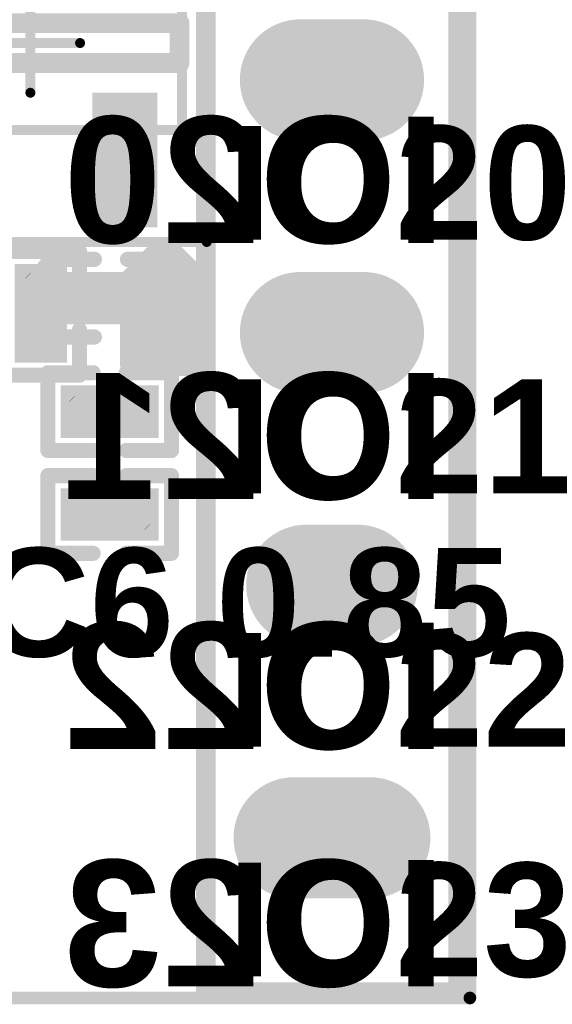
# Model space of a CAD drawing. Header units: inches. Extents: x 0.993 to 1.777, y -0.01 to 0.861.
# Tile 6 of 13: x 1.566 to 1.777, y -0.01 to 0.379. Entities that reach past the tile are written whole.
import ezdxf

# ---------------------------------------------------------------- set-up
doc = ezdxf.new("R2010")
doc.units = ezdxf.units.IN
doc.header["$MEASUREMENT"] = 0
for name, color, linetype in [('Bottom Layer', 5, 'Continuous'), ('Bottom Overlay', 54, 'Continuous'), ('Bottom Paste', 16, 'Continuous'), ('Bottom Solder', 6, 'Continuous'), ('GND', 76, 'Continuous'), ('Keep-Out Layer', 6, 'Continuous'), ('Mechanical 13', 56, 'Continuous'), ('Mechanical 15', 56, 'Continuous'), ('Mechanical 4', 56, 'Continuous'), ('Mechanical 5', 56, 'Continuous'), ('Multi-Layer', 9, 'Continuous'), ('Pad Holes', 156, 'Continuous'), ('Top Layer', 1, 'Continuous'), ('Top Overlay', 2, 'Continuous'), ('Top Paste', 8, 'Continuous'), ('Top Solder', 216, 'Continuous'), ('VCC', 16, 'Continuous')]:
    doc.layers.add(name, color=color, linetype=linetype)
doc.styles.add('Arial_Bold', font='txt', dxfattribs={"height": 0.2})

# ---------------------------------------------------------------- blocks, each defined once
blk = doc.blocks.new('SIP8_B_1')
at = {"layer": 'Bottom Layer'}
h = blk.add_hatch(color=5, dxfattribs=at)
edge = h.paths.add_edge_path()
edge.add_arc((-0.015, 0.7), 0.02, 90, 270)
edge.add_line((-0.015, 0.68), (0.015, 0.68))
edge.add_arc((0.015, 0.7), 0.02, 270, 450)
edge.add_line((0.015, 0.72), (-0.015, 0.72))
h = blk.add_hatch(color=5, dxfattribs=at)
edge = h.paths.add_edge_path()
edge.add_arc((-0.01, 0.6), 0.02, 90, 270)
edge.add_line((-0.01, 0.58), (0.01, 0.58))
edge.add_arc((0.01, 0.6), 0.02, 270, 450)
edge.add_line((0.01, 0.62), (-0.01, 0.62))
h = blk.add_hatch(color=5, dxfattribs=at)
edge = h.paths.add_edge_path()
edge.add_arc((-0.0125, 0.5), 0.02, 90, 270)
edge.add_line((-0.0125, 0.48), (0.0125, 0.48))
edge.add_arc((0.0125, 0.5), 0.02, 270, 450)
edge.add_line((0.0125, 0.52), (-0.0125, 0.52))
h = blk.add_hatch(color=5, dxfattribs=at)
edge = h.paths.add_edge_path()
edge.add_arc((-0.0125, 0.4), 0.02, 90, 270)
edge.add_line((-0.0125, 0.38), (0.0125, 0.38))
edge.add_arc((0.0125, 0.4), 0.02, 270, 450)
edge.add_line((0.0125, 0.42), (-0.0125, 0.42))
at = {"layer": 'Bottom Solder'}
h = blk.add_hatch(color=6, dxfattribs=at)
edge = h.paths.add_edge_path()
edge.add_arc((-0.015, 0.7), 0.024, 90, 270)
edge.add_line((-0.015, 0.676), (0.015, 0.676))
edge.add_arc((0.015, 0.7), 0.024, 270, 450)
edge.add_line((0.015, 0.724), (-0.015, 0.724))
h = blk.add_hatch(color=6, dxfattribs=at)
edge = h.paths.add_edge_path()
edge.add_arc((-0.01, 0.6), 0.024, 90, 270)
edge.add_line((-0.01, 0.576), (0.01, 0.576))
edge.add_arc((0.01, 0.6), 0.024, 270, 450)
edge.add_line((0.01, 0.624), (-0.01, 0.624))
h = blk.add_hatch(color=6, dxfattribs=at)
edge = h.paths.add_edge_path()
edge.add_arc((-0.0125, 0.5), 0.024, 90, 270)
edge.add_line((-0.0125, 0.476), (0.0125, 0.476))
edge.add_arc((0.0125, 0.5), 0.024, 270, 450)
edge.add_line((0.0125, 0.524), (-0.0125, 0.524))
h = blk.add_hatch(color=6, dxfattribs=at)
edge = h.paths.add_edge_path()
edge.add_arc((-0.0125, 0.4), 0.024, 90, 270)
edge.add_line((-0.0125, 0.376), (0.0125, 0.376))
edge.add_arc((0.0125, 0.4), 0.024, 270, 450)
edge.add_line((0.0125, 0.424), (-0.0125, 0.424))
at = {"layer": 'GND'}
h = blk.add_hatch(color=76, dxfattribs=at)
edge = h.paths.add_edge_path()
edge.add_arc((-0.015, 0.7), 0.02, 90, 270)
edge.add_line((-0.015, 0.68), (0.015, 0.68))
edge.add_arc((0.015, 0.7), 0.02, 270, 450)
edge.add_line((0.015, 0.72), (-0.015, 0.72))
h = blk.add_hatch(color=76, dxfattribs=at)
edge = h.paths.add_edge_path()
edge.add_arc((-0.01, 0.6), 0.02, 90, 270)
edge.add_line((-0.01, 0.58), (0.01, 0.58))
edge.add_arc((0.01, 0.6), 0.02, 270, 450)
edge.add_line((0.01, 0.62), (-0.01, 0.62))
h = blk.add_hatch(color=76, dxfattribs=at)
edge = h.paths.add_edge_path()
edge.add_arc((-0.0125, 0.5), 0.02, 90, 270)
edge.add_line((-0.0125, 0.48), (0.0125, 0.48))
edge.add_arc((0.0125, 0.5), 0.02, 270, 450)
edge.add_line((0.0125, 0.52), (-0.0125, 0.52))
h = blk.add_hatch(color=76, dxfattribs=at)
edge = h.paths.add_edge_path()
edge.add_arc((-0.0125, 0.4), 0.02, 90, 270)
edge.add_line((-0.0125, 0.38), (0.0125, 0.38))
edge.add_arc((0.0125, 0.4), 0.02, 270, 450)
edge.add_line((0.0125, 0.42), (-0.0125, 0.42))
at = {"layer": 'Multi-Layer'}
h = blk.add_hatch(color=9, dxfattribs=at)
edge = h.paths.add_edge_path()
edge.add_arc((-0.015, 0.7), 0.02, 90, 270)
edge.add_line((-0.015, 0.68), (0.015, 0.68))
edge.add_arc((0.015, 0.7), 0.02, 270, 450)
edge.add_line((0.015, 0.72), (-0.015, 0.72))
h = blk.add_hatch(color=9, dxfattribs=at)
edge = h.paths.add_edge_path()
edge.add_arc((-0.01, 0.6), 0.02, 90, 270)
edge.add_line((-0.01, 0.58), (0.01, 0.58))
edge.add_arc((0.01, 0.6), 0.02, 270, 450)
edge.add_line((0.01, 0.62), (-0.01, 0.62))
h = blk.add_hatch(color=9, dxfattribs=at)
edge = h.paths.add_edge_path()
edge.add_arc((-0.0125, 0.5), 0.02, 90, 270)
edge.add_line((-0.0125, 0.48), (0.0125, 0.48))
edge.add_arc((0.0125, 0.5), 0.02, 270, 450)
edge.add_line((0.0125, 0.52), (-0.0125, 0.52))
h = blk.add_hatch(color=9, dxfattribs=at)
edge = h.paths.add_edge_path()
edge.add_arc((-0.0125, 0.4), 0.02, 90, 270)
edge.add_line((-0.0125, 0.38), (0.0125, 0.38))
edge.add_arc((0.0125, 0.4), 0.02, 270, 450)
edge.add_line((0.0125, 0.42), (-0.0125, 0.42))
at = {"layer": 'Pad Holes'}
h = blk.add_hatch(color=7, dxfattribs=at)
edge = h.paths.add_edge_path()
edge.add_arc((0, 0.7), 0.0175, 0, 360)
h = blk.add_hatch(color=7, dxfattribs=at)
edge = h.paths.add_edge_path()
edge.add_arc((0, 0.6), 0.0175, 0, 360)
h = blk.add_hatch(color=7, dxfattribs=at)
edge = h.paths.add_edge_path()
edge.add_arc((0, 0.5), 0.0175, 0, 360)
h = blk.add_hatch(color=7, dxfattribs=at)
edge = h.paths.add_edge_path()
edge.add_arc((0, 0.4), 0.0175, 0, 360)
at = {"layer": 'Top Layer'}
h = blk.add_hatch(color=1, dxfattribs=at)
edge = h.paths.add_edge_path()
edge.add_arc((-0.015, 0.7), 0.02, 90, 270)
edge.add_line((-0.015, 0.68), (0.015, 0.68))
edge.add_arc((0.015, 0.7), 0.02, 270, 450)
edge.add_line((0.015, 0.72), (-0.015, 0.72))
h = blk.add_hatch(color=1, dxfattribs=at)
edge = h.paths.add_edge_path()
edge.add_arc((-0.01, 0.6), 0.02, 90, 270)
edge.add_line((-0.01, 0.58), (0.01, 0.58))
edge.add_arc((0.01, 0.6), 0.02, 270, 450)
edge.add_line((0.01, 0.62), (-0.01, 0.62))
h = blk.add_hatch(color=1, dxfattribs=at)
edge = h.paths.add_edge_path()
edge.add_arc((-0.0125, 0.5), 0.02, 90, 270)
edge.add_line((-0.0125, 0.48), (0.0125, 0.48))
edge.add_arc((0.0125, 0.5), 0.02, 270, 450)
edge.add_line((0.0125, 0.52), (-0.0125, 0.52))
h = blk.add_hatch(color=1, dxfattribs=at)
edge = h.paths.add_edge_path()
edge.add_arc((-0.0125, 0.4), 0.02, 90, 270)
edge.add_line((-0.0125, 0.38), (0.0125, 0.38))
edge.add_arc((0.0125, 0.4), 0.02, 270, 450)
edge.add_line((0.0125, 0.42), (-0.0125, 0.42))
at = {"layer": 'Top Solder'}
h = blk.add_hatch(color=216, dxfattribs=at)
edge = h.paths.add_edge_path()
edge.add_arc((-0.015, 0.7), 0.024, 90, 270)
edge.add_line((-0.015, 0.676), (0.015, 0.676))
edge.add_arc((0.015, 0.7), 0.024, 270, 450)
edge.add_line((0.015, 0.724), (-0.015, 0.724))
h = blk.add_hatch(color=216, dxfattribs=at)
edge = h.paths.add_edge_path()
edge.add_arc((-0.01, 0.6), 0.024, 90, 270)
edge.add_line((-0.01, 0.576), (0.01, 0.576))
edge.add_arc((0.01, 0.6), 0.024, 270, 450)
edge.add_line((0.01, 0.624), (-0.01, 0.624))
h = blk.add_hatch(color=216, dxfattribs=at)
edge = h.paths.add_edge_path()
edge.add_arc((-0.0125, 0.5), 0.024, 90, 270)
edge.add_line((-0.0125, 0.476), (0.0125, 0.476))
edge.add_arc((0.0125, 0.5), 0.024, 270, 450)
edge.add_line((0.0125, 0.524), (-0.0125, 0.524))
h = blk.add_hatch(color=216, dxfattribs=at)
edge = h.paths.add_edge_path()
edge.add_arc((-0.0125, 0.4), 0.024, 90, 270)
edge.add_line((-0.0125, 0.376), (0.0125, 0.376))
edge.add_arc((0.0125, 0.4), 0.024, 270, 450)
edge.add_line((0.0125, 0.424), (-0.0125, 0.424))
at = {"layer": 'VCC'}
h = blk.add_hatch(color=16, dxfattribs=at)
edge = h.paths.add_edge_path()
edge.add_arc((-0.015, 0.7), 0.02, 90, 270)
edge.add_line((-0.015, 0.68), (0.015, 0.68))
edge.add_arc((0.015, 0.7), 0.02, 270, 450)
edge.add_line((0.015, 0.72), (-0.015, 0.72))
h = blk.add_hatch(color=16, dxfattribs=at)
edge = h.paths.add_edge_path()
edge.add_arc((-0.01, 0.6), 0.02, 90, 270)
edge.add_line((-0.01, 0.58), (0.01, 0.58))
edge.add_arc((0.01, 0.6), 0.02, 270, 450)
edge.add_line((0.01, 0.62), (-0.01, 0.62))
h = blk.add_hatch(color=16, dxfattribs=at)
edge = h.paths.add_edge_path()
edge.add_arc((-0.0125, 0.5), 0.02, 90, 270)
edge.add_line((-0.0125, 0.48), (0.0125, 0.48))
edge.add_arc((0.0125, 0.5), 0.02, 270, 450)
edge.add_line((0.0125, 0.52), (-0.0125, 0.52))
h = blk.add_hatch(color=16, dxfattribs=at)
edge = h.paths.add_edge_path()
edge.add_arc((-0.0125, 0.4), 0.02, 90, 270)
edge.add_line((-0.0125, 0.38), (0.0125, 0.38))
edge.add_arc((0.0125, 0.4), 0.02, 270, 450)
edge.add_line((0.0125, 0.42), (-0.0125, 0.42))
at = {"layer": 'Top Overlay'}
for points in [[(-0.04974, 0.76005, 0.00787, 0.00787, 0), (-0.05, 0.75979, 0.00787, 0.00787, 0)], [(0.05, 0.76117, 0.00787, 0.00787, 0), (0.05, -0.06103, 0.00787, 0.00787, 0)], [(-0.05, 0.75979, 0.00787, 0.00787, 0), (-0.05, -0.06103, 0.00787, 0.00787, 0)]]:
    blk.add_lwpolyline(points, format="xyseb", dxfattribs=at)
for points in [[(-0.05171, 0.76005, 0.00394, 0.00394, 1), (-0.04777, 0.76005, 0.00394, 0.00394, 1)], [(0.04803, 0.76117, 0.00394, 0.00394, 1), (0.05197, 0.76117, 0.00394, 0.00394, 1)], [(-0.05197, 0.75979, 0.00394, 0.00394, 1), (-0.04803, 0.75979, 0.00394, 0.00394, 1)], [(-0.05197, 0.75979, 0.00394, 0.00394, 1), (-0.04803, 0.75979, 0.00394, 0.00394, 1)]]:
    blk.add_lwpolyline(points, format="xyseb", close=True, dxfattribs=at)
blk = doc.blocks.new('R0201_5')
at = {"layer": 'Mechanical 4'}
blk.add_hatch(color=56, dxfattribs=at).paths.add_polyline_path([(0.01252, 0.00591), (0.01252, -0.0059), (-0.01111, -0.0059), (-0.01111, 0.00591)])
at = {"layer": 'Mechanical 5'}
for points in [[(-0.01111, 0.00591), (-0.01111, -0.0059), (-0.0052, -0.0059), (-0.0052, 0.00591)], [(0.01252, 0.00591), (0.01252, -0.0059), (0.00661, -0.0059), (0.00661, 0.00591)]]:
    blk.add_hatch(color=56, dxfattribs=at).paths.add_polyline_path(points)
at = {"layer": 'Top Layer'}
for points in [[(-0.01477, 0.00638), (-0.00284, 0.00638), (-0.00284, -0.00638), (-0.01477, -0.00638)], [(0.00425, 0.00638), (0.01618, 0.00638), (0.01618, -0.00638), (0.00425, -0.00638)]]:
    blk.add_hatch(color=1, dxfattribs=at).paths.add_polyline_path(points)
at = {"layer": 'Top Paste'}
for points in [[(-0.01477, 0.00638), (-0.00284, 0.00638), (-0.00284, -0.00638), (-0.01477, -0.00638)], [(-0.00248, 0.00543), (-0.00248, -0.00543), (-0.00343, -0.00638), (-0.01383, -0.00638), (-0.01477, -0.00543), (-0.01477, 0.00543), (-0.01383, 0.00638), (-0.00343, 0.00638)], [(0.00389, 0.00543), (0.00389, -0.00543), (0.00484, -0.00638), (0.01524, -0.00638), (0.01618, -0.00543), (0.01618, 0.00543), (0.01524, 0.00638), (0.00484, 0.00638)], [(0.00425, 0.00638), (0.01618, 0.00638), (0.01618, -0.00638), (0.00425, -0.00638)]]:
    blk.add_hatch(color=8, dxfattribs=at).paths.add_polyline_path(points)
at = {"layer": 'Top Solder'}
for points in [[(-0.01877, 0.01038), (0.00116, 0.01038), (0.00116, -0.01038), (-0.01877, -0.01038)], [(0.00025, 0.01038), (0.02018, 0.01038), (0.02018, -0.01038), (0.00025, -0.01038)]]:
    blk.add_hatch(color=216, dxfattribs=at).paths.add_polyline_path(points)
at = {"layer": 'Mechanical 15'}
blk.add_lwpolyline([(0.01465, -0.006, 0.0001, 0.0001, 0), (0.01665, -0.004, 0.0001, 0.0001, 0)], format="xyseb", dxfattribs=at)
for points in [[(0.01462, -0.006, 0.00005, 0.00005, 1), (0.01467, -0.006, 0.00005, 0.00005, 1)], [(0.01662, -0.004, 0.00005, 0.00005, 1), (0.01667, -0.004, 0.00005, 0.00005, 1)]]:
    blk.add_lwpolyline(points, format="xyseb", close=True, dxfattribs=at)
at = {"layer": 'Top Overlay'}
for points in [[(-0.02377, -0.01538, 0.006, 0.006, 0), (-0.02377, 0.01538, 0.006, 0.006, 0)], [(-0.02377, 0.01538, 0.006, 0.006, 0), (-0.00584, 0.01538, 0.006, 0.006, 0)], [(0.00725, 0.01538, 0.006, 0.006, 0), (0.02518, 0.01538, 0.006, 0.006, 0)], [(0.02518, -0.01538, 0.006, 0.006, 0), (0.02518, 0.01538, 0.006, 0.006, 0)], [(-0.02377, -0.01538, 0.006, 0.006, 0), (-0.00584, -0.01538, 0.006, 0.006, 0)], [(0.00725, -0.01538, 0.006, 0.006, 0), (0.02518, -0.01538, 0.006, 0.006, 0)]]:
    blk.add_lwpolyline(points, format="xyseb", dxfattribs=at)
for points in [[(-0.02527, 0.01538, 0.003, 0.003, 1), (-0.02227, 0.01538, 0.003, 0.003, 1)], [(-0.02527, 0.01538, 0.003, 0.003, 1), (-0.02227, 0.01538, 0.003, 0.003, 1)], [(-0.00734, 0.01538, 0.003, 0.003, 1), (-0.00434, 0.01538, 0.003, 0.003, 1)], [(0.00575, 0.01538, 0.003, 0.003, 1), (0.00875, 0.01538, 0.003, 0.003, 1)], [(0.02368, 0.01538, 0.003, 0.003, 1), (0.02668, 0.01538, 0.003, 0.003, 1)], [(0.02368, 0.01538, 0.003, 0.003, 1), (0.02668, 0.01538, 0.003, 0.003, 1)], [(-0.02527, -0.01538, 0.003, 0.003, 1), (-0.02227, -0.01538, 0.003, 0.003, 1)], [(-0.02527, -0.01538, 0.003, 0.003, 1), (-0.02227, -0.01538, 0.003, 0.003, 1)], [(-0.00734, -0.01538, 0.003, 0.003, 1), (-0.00434, -0.01538, 0.003, 0.003, 1)], [(0.00575, -0.01538, 0.003, 0.003, 1), (0.00875, -0.01538, 0.003, 0.003, 1)], [(0.02368, -0.01538, 0.003, 0.003, 1), (0.02668, -0.01538, 0.003, 0.003, 1)], [(0.02368, -0.01538, 0.003, 0.003, 1), (0.02668, -0.01538, 0.003, 0.003, 1)]]:
    blk.add_lwpolyline(points, format="xyseb", close=True, dxfattribs=at)
blk = doc.blocks.new('C0201_7')
at = {"layer": 'Mechanical 4'}
blk.add_hatch(color=56, dxfattribs=at).paths.add_polyline_path([(0.01166, 0.00521), (0.01166, -0.0066), (-0.01196, -0.0066), (-0.01196, 0.00521)])
at = {"layer": 'Mechanical 5'}
for points in [[(-0.01196, 0.00521), (-0.01196, -0.0066), (-0.00606, -0.0066), (-0.00606, 0.00521)], [(0.01166, 0.00521), (0.01166, -0.0066), (0.00576, -0.0066), (0.00576, 0.00521)]]:
    blk.add_hatch(color=56, dxfattribs=at).paths.add_polyline_path(points)
at = {"layer": 'Top Layer'}
for points in [[(-0.0182, 0.00569), (-0.00369, 0.00569), (-0.00369, -0.00707), (-0.0182, -0.00707)], [(0.00339, 0.00569), (0.0179, 0.00569), (0.0179, -0.00707), (0.00339, -0.00707)]]:
    blk.add_hatch(color=1, dxfattribs=at).paths.add_polyline_path(points)
at = {"layer": 'Top Paste'}
for points in [[(-0.0182, 0.00569), (-0.00369, 0.00569), (-0.00369, -0.00707), (-0.0182, -0.00707)], [(-0.00334, 0.00474), (-0.00334, -0.00612), (-0.00428, -0.00707), (-0.01725, -0.00707), (-0.0182, -0.00612), (-0.0182, 0.00474), (-0.01725, 0.00569), (-0.00428, 0.00569)], [(0.00304, 0.00474), (0.00304, -0.00612), (0.00398, -0.00707), (0.01695, -0.00707), (0.0179, -0.00612), (0.0179, 0.00474), (0.01695, 0.00569), (0.00398, 0.00569)], [(0.00339, 0.00569), (0.0179, 0.00569), (0.0179, -0.00707), (0.00339, -0.00707)]]:
    blk.add_hatch(color=8, dxfattribs=at).paths.add_polyline_path(points)
at = {"layer": 'Top Solder'}
for points in [[(-0.0222, 0.00969), (0.00031, 0.00969), (0.00031, -0.01107), (-0.0222, -0.01107)], [(-0.00061, 0.00969), (0.0219, 0.00969), (0.0219, -0.01107), (-0.00061, -0.01107)]]:
    blk.add_hatch(color=216, dxfattribs=at).paths.add_polyline_path(points)
at = {"layer": 'Top Overlay'}
for points in [[(-0.0272, 0.00869, 0.006, 0.006, -0.414214), (-0.0212, 0.01469, 0.006, 0.006, 0)], [(-0.00669, 0.01469, 0.006, 0.006, 0), (-0.0212, 0.01469, 0.006, 0.006, 0)], [(0.0209, 0.01469, 0.006, 0.006, 0), (0.00639, 0.01469, 0.006, 0.006, 0)], [(0.0209, 0.01469, 0.006, 0.006, -0.414214), (0.0269, 0.00869, 0.006, 0.006, 0)], [(-0.0272, 0.00869, 0.006, 0.006, 0), (-0.0272, -0.01007, 0.006, 0.006, 0)], [(0.0269, 0.00869, 0.006, 0.006, 0), (0.0269, -0.01007, 0.006, 0.006, 0)], [(-0.0212, -0.01607, 0.006, 0.006, -0.414214), (-0.0272, -0.01007, 0.006, 0.006, 0)], [(0.0269, -0.01007, 0.006, 0.006, -0.414214), (0.0209, -0.01607, 0.006, 0.006, 0)], [(-0.00669, -0.01607, 0.006, 0.006, 0), (-0.0212, -0.01607, 0.006, 0.006, 0)], [(0.0209, -0.01607, 0.006, 0.006, 0), (0.00639, -0.01607, 0.006, 0.006, 0)]]:
    blk.add_lwpolyline(points, format="xyseb", dxfattribs=at)
for points in [[(-0.0227, 0.01469, 0.003, 0.003, 1), (-0.0197, 0.01469, 0.003, 0.003, 1)], [(-0.0227, 0.01469, 0.003, 0.003, 1), (-0.0197, 0.01469, 0.003, 0.003, 1)], [(-0.00819, 0.01469, 0.003, 0.003, 1), (-0.00519, 0.01469, 0.003, 0.003, 1)], [(0.00489, 0.01469, 0.003, 0.003, 1), (0.00789, 0.01469, 0.003, 0.003, 1)], [(0.0194, 0.01469, 0.003, 0.003, 1), (0.0224, 0.01469, 0.003, 0.003, 1)], [(0.0194, 0.01469, 0.003, 0.003, 1), (0.0224, 0.01469, 0.003, 0.003, 1)], [(-0.0287, 0.00869, 0.003, 0.003, 1), (-0.0257, 0.00869, 0.003, 0.003, 1)], [(-0.0287, 0.00869, 0.003, 0.003, 1), (-0.0257, 0.00869, 0.003, 0.003, 1)], [(0.0254, 0.00869, 0.003, 0.003, 1), (0.0284, 0.00869, 0.003, 0.003, 1)], [(0.0254, 0.00869, 0.003, 0.003, 1), (0.0284, 0.00869, 0.003, 0.003, 1)], [(-0.0287, -0.01007, 0.003, 0.003, 1), (-0.0257, -0.01007, 0.003, 0.003, 1)], [(-0.0287, -0.01007, 0.003, 0.003, 1), (-0.0257, -0.01007, 0.003, 0.003, 1)], [(0.0254, -0.01007, 0.003, 0.003, 1), (0.0284, -0.01007, 0.003, 0.003, 1)], [(0.0254, -0.01007, 0.003, 0.003, 1), (0.0284, -0.01007, 0.003, 0.003, 1)], [(-0.0227, -0.01607, 0.003, 0.003, 1), (-0.0197, -0.01607, 0.003, 0.003, 1)], [(-0.0227, -0.01607, 0.003, 0.003, 1), (-0.0197, -0.01607, 0.003, 0.003, 1)], [(-0.00819, -0.01607, 0.003, 0.003, 1), (-0.00519, -0.01607, 0.003, 0.003, 1)], [(0.00489, -0.01607, 0.003, 0.003, 1), (0.00789, -0.01607, 0.003, 0.003, 1)], [(0.0194, -0.01607, 0.003, 0.003, 1), (0.0224, -0.01607, 0.003, 0.003, 1)], [(0.0194, -0.01607, 0.003, 0.003, 1), (0.0224, -0.01607, 0.003, 0.003, 1)]]:
    blk.add_lwpolyline(points, format="xyseb", close=True, dxfattribs=at)
blk = doc.blocks.new('R0201_25')
at = {"layer": 'Mechanical 4'}
blk.add_hatch(color=56, dxfattribs=at).paths.add_polyline_path([(0.01252, 0.00591), (0.01252, -0.0059), (-0.01111, -0.0059), (-0.01111, 0.00591)])
at = {"layer": 'Mechanical 5'}
for points in [[(-0.01111, 0.00591), (-0.01111, -0.0059), (-0.0052, -0.0059), (-0.0052, 0.00591)], [(0.01252, 0.00591), (0.01252, -0.0059), (0.00661, -0.0059), (0.00661, 0.00591)]]:
    blk.add_hatch(color=56, dxfattribs=at).paths.add_polyline_path(points)
at = {"layer": 'Top Layer'}
for points in [[(-0.01477, 0.00638), (-0.00284, 0.00638), (-0.00284, -0.00638), (-0.01477, -0.00638)], [(0.00425, 0.00638), (0.01618, 0.00638), (0.01618, -0.00638), (0.00425, -0.00638)]]:
    blk.add_hatch(color=1, dxfattribs=at).paths.add_polyline_path(points)
at = {"layer": 'Top Paste'}
for points in [[(-0.01477, 0.00638), (-0.00284, 0.00638), (-0.00284, -0.00638), (-0.01477, -0.00638)], [(-0.00248, 0.00543), (-0.00248, -0.00543), (-0.00343, -0.00638), (-0.01383, -0.00638), (-0.01477, -0.00543), (-0.01477, 0.00543), (-0.01383, 0.00638), (-0.00343, 0.00638)], [(0.00389, 0.00543), (0.00389, -0.00543), (0.00484, -0.00638), (0.01524, -0.00638), (0.01618, -0.00543), (0.01618, 0.00543), (0.01524, 0.00638), (0.00484, 0.00638)], [(0.00425, 0.00638), (0.01618, 0.00638), (0.01618, -0.00638), (0.00425, -0.00638)]]:
    blk.add_hatch(color=8, dxfattribs=at).paths.add_polyline_path(points)
at = {"layer": 'Top Solder'}
for points in [[(-0.01877, 0.01038), (0.00116, 0.01038), (0.00116, -0.01038), (-0.01877, -0.01038)], [(0.00025, 0.01038), (0.02018, 0.01038), (0.02018, -0.01038), (0.00025, -0.01038)]]:
    blk.add_hatch(color=216, dxfattribs=at).paths.add_polyline_path(points)
at = {"layer": 'Mechanical 15'}
blk.add_lwpolyline([(0.01665, -0.004, 0.0001, 0.0001, 0), (0.01465, -0.006, 0.0001, 0.0001, 0)], format="xyseb", dxfattribs=at)
for points in [[(0.01462, -0.006, 0.00005, 0.00005, 1), (0.01467, -0.006, 0.00005, 0.00005, 1)], [(0.01662, -0.004, 0.00005, 0.00005, 1), (0.01667, -0.004, 0.00005, 0.00005, 1)]]:
    blk.add_lwpolyline(points, format="xyseb", close=True, dxfattribs=at)
at = {"layer": 'Top Overlay'}
for points in [[(-0.02377, 0.01538, 0.006, 0.006, 0), (-0.02377, -0.01538, 0.006, 0.006, 0)], [(-0.00584, 0.01538, 0.006, 0.006, 0), (-0.02377, 0.01538, 0.006, 0.006, 0)], [(0.02518, 0.01538, 0.006, 0.006, 0), (0.00725, 0.01538, 0.006, 0.006, 0)], [(0.02518, 0.01538, 0.006, 0.006, 0), (0.02518, -0.01538, 0.006, 0.006, 0)], [(-0.00584, -0.01538, 0.006, 0.006, 0), (-0.02377, -0.01538, 0.006, 0.006, 0)], [(0.02518, -0.01538, 0.006, 0.006, 0), (0.00725, -0.01538, 0.006, 0.006, 0)]]:
    blk.add_lwpolyline(points, format="xyseb", dxfattribs=at)
for points in [[(-0.02527, 0.01538, 0.003, 0.003, 1), (-0.02227, 0.01538, 0.003, 0.003, 1)], [(-0.02527, 0.01538, 0.003, 0.003, 1), (-0.02227, 0.01538, 0.003, 0.003, 1)], [(-0.00734, 0.01538, 0.003, 0.003, 1), (-0.00434, 0.01538, 0.003, 0.003, 1)], [(0.00575, 0.01538, 0.003, 0.003, 1), (0.00875, 0.01538, 0.003, 0.003, 1)], [(0.02368, 0.01538, 0.003, 0.003, 1), (0.02668, 0.01538, 0.003, 0.003, 1)], [(0.02368, 0.01538, 0.003, 0.003, 1), (0.02668, 0.01538, 0.003, 0.003, 1)], [(-0.02527, -0.01538, 0.003, 0.003, 1), (-0.02227, -0.01538, 0.003, 0.003, 1)], [(-0.02527, -0.01538, 0.003, 0.003, 1), (-0.02227, -0.01538, 0.003, 0.003, 1)], [(-0.00734, -0.01538, 0.003, 0.003, 1), (-0.00434, -0.01538, 0.003, 0.003, 1)], [(0.00575, -0.01538, 0.003, 0.003, 1), (0.00875, -0.01538, 0.003, 0.003, 1)], [(0.02368, -0.01538, 0.003, 0.003, 1), (0.02668, -0.01538, 0.003, 0.003, 1)], [(0.02368, -0.01538, 0.003, 0.003, 1), (0.02668, -0.01538, 0.003, 0.003, 1)]]:
    blk.add_lwpolyline(points, format="xyseb", close=True, dxfattribs=at)
blk = doc.blocks.new('R0201_B_37')
at = {"layer": 'Bottom Layer'}
for points in [[(-0.01477, 0.00638), (-0.00284, 0.00638), (-0.00284, -0.00638), (-0.01477, -0.00638)], [(0.00425, 0.00638), (0.01618, 0.00638), (0.01618, -0.00638), (0.00425, -0.00638)]]:
    blk.add_hatch(color=5, dxfattribs=at).paths.add_polyline_path(points)
at = {"layer": 'Bottom Paste'}
for points in [[(-0.01477, 0.00638), (-0.00284, 0.00638), (-0.00284, -0.00638), (-0.01477, -0.00638)], [(-0.00248, -0.00543), (-0.00248, 0.00543), (-0.00343, 0.00638), (-0.01383, 0.00638), (-0.01477, 0.00543), (-0.01477, -0.00543), (-0.01383, -0.00638), (-0.00343, -0.00638)], [(0.00389, -0.00543), (0.00389, 0.00543), (0.00484, 0.00638), (0.01524, 0.00638), (0.01618, 0.00543), (0.01618, -0.00543), (0.01524, -0.00638), (0.00484, -0.00638)], [(0.00425, 0.00638), (0.01618, 0.00638), (0.01618, -0.00638), (0.00425, -0.00638)]]:
    blk.add_hatch(color=16, dxfattribs=at).paths.add_polyline_path(points)
at = {"layer": 'Bottom Solder'}
for points in [[(-0.01877, 0.01038), (0.00116, 0.01038), (0.00116, -0.01038), (-0.01877, -0.01038)], [(0.00025, 0.01038), (0.02018, 0.01038), (0.02018, -0.01038), (0.00025, -0.01038)]]:
    blk.add_hatch(color=6, dxfattribs=at).paths.add_polyline_path(points)
at = {"layer": 'Mechanical 4'}
blk.add_hatch(color=56, dxfattribs=at).paths.add_polyline_path([(0.01252, -0.00591), (0.01252, 0.0059), (-0.01111, 0.0059), (-0.01111, -0.00591)])
at = {"layer": 'Mechanical 5'}
for points in [[(-0.01111, -0.00591), (-0.01111, 0.0059), (-0.0052, 0.0059), (-0.0052, -0.00591)], [(0.01252, -0.00591), (0.01252, 0.0059), (0.00661, 0.0059), (0.00661, -0.00591)]]:
    blk.add_hatch(color=56, dxfattribs=at).paths.add_polyline_path(points)
at = {"layer": 'Bottom Overlay'}
for points in [[(-0.02377, 0.01538, 0.006, 0.006, 0), (-0.00584, 0.01538, 0.006, 0.006, 0)], [(-0.02377, 0.01538, 0.006, 0.006, 0), (-0.02377, -0.01538, 0.006, 0.006, 0)], [(0.00725, 0.01538, 0.006, 0.006, 0), (0.02518, 0.01538, 0.006, 0.006, 0)], [(0.02518, 0.01538, 0.006, 0.006, 0), (0.02518, -0.01538, 0.006, 0.006, 0)], [(-0.02377, -0.01538, 0.006, 0.006, 0), (-0.00584, -0.01538, 0.006, 0.006, 0)], [(0.00725, -0.01538, 0.006, 0.006, 0), (0.02518, -0.01538, 0.006, 0.006, 0)]]:
    blk.add_lwpolyline(points, format="xyseb", dxfattribs=at)
for points in [[(-0.02527, 0.01538, 0.003, 0.003, 1), (-0.02227, 0.01538, 0.003, 0.003, 1)], [(-0.02527, 0.01538, 0.003, 0.003, 1), (-0.02227, 0.01538, 0.003, 0.003, 1)], [(-0.00734, 0.01538, 0.003, 0.003, 1), (-0.00434, 0.01538, 0.003, 0.003, 1)], [(0.00575, 0.01538, 0.003, 0.003, 1), (0.00875, 0.01538, 0.003, 0.003, 1)], [(0.02368, 0.01538, 0.003, 0.003, 1), (0.02668, 0.01538, 0.003, 0.003, 1)], [(0.02368, 0.01538, 0.003, 0.003, 1), (0.02668, 0.01538, 0.003, 0.003, 1)], [(-0.02527, -0.01538, 0.003, 0.003, 1), (-0.02227, -0.01538, 0.003, 0.003, 1)], [(-0.02527, -0.01538, 0.003, 0.003, 1), (-0.02227, -0.01538, 0.003, 0.003, 1)], [(-0.00734, -0.01538, 0.003, 0.003, 1), (-0.00434, -0.01538, 0.003, 0.003, 1)], [(0.00575, -0.01538, 0.003, 0.003, 1), (0.00875, -0.01538, 0.003, 0.003, 1)], [(0.02368, -0.01538, 0.003, 0.003, 1), (0.02668, -0.01538, 0.003, 0.003, 1)], [(0.02368, -0.01538, 0.003, 0.003, 1), (0.02668, -0.01538, 0.003, 0.003, 1)]]:
    blk.add_lwpolyline(points, format="xyseb", close=True, dxfattribs=at)
at = {"layer": 'Mechanical 15'}
blk.add_lwpolyline([(0.01465, 0.006, 0.0001, 0.0001, 0), (0.01665, 0.004, 0.0001, 0.0001, 0)], format="xyseb", dxfattribs=at)
for points in [[(0.01462, 0.006, 0.00005, 0.00005, 1), (0.01467, 0.006, 0.00005, 0.00005, 1)], [(0.01662, 0.004, 0.00005, 0.00005, 1), (0.01667, 0.004, 0.00005, 0.00005, 1)]]:
    blk.add_lwpolyline(points, format="xyseb", close=True, dxfattribs=at)
blk = doc.blocks.new('TPS61040_42')
at = {"layer": 'Top Layer'}
for points in [[(-0.0669, 0.02804), (-0.0669, 0.04576), (-0.02162, 0.04576), (-0.02162, 0.02804)], [(0.02562, 0.02804), (0.02562, 0.04576), (0.0709, 0.04576), (0.0709, 0.02804)], [(-0.0669, -0.00936), (-0.0669, 0.00836), (-0.02162, 0.00836), (-0.02162, -0.00936)], [(-0.0669, -0.04676), (-0.0669, -0.02904), (-0.02162, -0.02904), (-0.02162, -0.04676)], [(0.02562, -0.04676), (0.02562, -0.02904), (0.0709, -0.02904), (0.0709, -0.04676)]]:
    blk.add_hatch(color=1, dxfattribs=at).paths.add_polyline_path(points)
at = {"layer": 'Top Paste'}
for points in [[(-0.0669, 0.02804), (-0.0669, 0.04576), (-0.02162, 0.04576), (-0.02162, 0.02804)], [(0.02562, 0.02804), (0.02562, 0.04576), (0.0709, 0.04576), (0.0709, 0.02804)], [(-0.0669, -0.00936), (-0.0669, 0.00836), (-0.02162, 0.00836), (-0.02162, -0.00936)], [(-0.0669, -0.04676), (-0.0669, -0.02904), (-0.02162, -0.02904), (-0.02162, -0.04676)], [(0.02562, -0.04676), (0.02562, -0.02904), (0.0709, -0.02904), (0.0709, -0.04676)]]:
    blk.add_hatch(color=8, dxfattribs=at).paths.add_polyline_path(points)
at = {"layer": 'Top Solder'}
for points in [[(-0.0709, 0.02404), (-0.0709, 0.04976), (-0.01762, 0.04976), (-0.01762, 0.02404)], [(0.02162, 0.02404), (0.02162, 0.04976), (0.0749, 0.04976), (0.0749, 0.02404)], [(-0.0709, -0.01336), (-0.0709, 0.01236), (-0.01762, 0.01236), (-0.01762, -0.01336)], [(-0.0709, -0.05076), (-0.0709, -0.02504), (-0.01762, -0.02504), (-0.01762, -0.05076)], [(0.02162, -0.05076), (0.02162, -0.02504), (0.0749, -0.02504), (0.0749, -0.05076)]]:
    blk.add_hatch(color=216, dxfattribs=at).paths.add_polyline_path(points)
at = {"layer": 'Mechanical 13'}
for points in [[(0.03645, 0.05954, 0.00394, 0.00394, 0), (-0.03245, 0.05954, 0.00394, 0.00394, 0)], [(-0.03245, -0.06054, 0.00394, 0.00394, 0), (-0.03245, 0.05954, 0.00394, 0.00394, 0)], [(0.03645, -0.06054, 0.00394, 0.00394, 0), (0.03645, 0.05954, 0.00394, 0.00394, 0)], [(0.03645, -0.06054, 0.00394, 0.00394, 0), (-0.03245, -0.06054, 0.00394, 0.00394, 0)]]:
    blk.add_lwpolyline(points, format="xyseb", dxfattribs=at)
for points in [[(-0.03343, 0.05954, 0.00197, 0.00197, 1), (-0.03146, 0.05954, 0.00197, 0.00197, 1)], [(-0.03343, 0.05954, 0.00197, 0.00197, 1), (-0.03146, 0.05954, 0.00197, 0.00197, 1)], [(0.03546, 0.05954, 0.00197, 0.00197, 1), (0.03743, 0.05954, 0.00197, 0.00197, 1)], [(0.03546, 0.05954, 0.00197, 0.00197, 1), (0.03743, 0.05954, 0.00197, 0.00197, 1)], [(-0.03343, -0.06054, 0.00197, 0.00197, 1), (-0.03146, -0.06054, 0.00197, 0.00197, 1)], [(-0.03343, -0.06054, 0.00197, 0.00197, 1), (-0.03146, -0.06054, 0.00197, 0.00197, 1)], [(0.03546, -0.06054, 0.00197, 0.00197, 1), (0.03743, -0.06054, 0.00197, 0.00197, 1)], [(0.03546, -0.06054, 0.00197, 0.00197, 1), (0.03743, -0.06054, 0.00197, 0.00197, 1)]]:
    blk.add_lwpolyline(points, format="xyseb", close=True, dxfattribs=at)
at = {"layer": 'Mechanical 15'}
for points in [[(0.08074, 0.06938, 0.00394, 0.00394, 0), (-0.07674, 0.06938, 0.00394, 0.00394, 0)], [(-0.07674, -0.07038, 0.00394, 0.00394, 0), (-0.07674, 0.06938, 0.00394, 0.00394, 0)], [(0.08074, -0.07038, 0.00394, 0.00394, 0), (0.08074, 0.06938, 0.00394, 0.00394, 0)], [(0.002, -0.02019, 0.00394, 0.00394, 0), (0.002, 0.01919, 0.00394, 0.00394, 0)], [(0.02169, -0.0005, 0.00394, 0.00394, 0), (-0.01768, -0.0005, 0.00394, 0.00394, 0)], [(0.08074, -0.07038, 0.00394, 0.00394, 0), (-0.07674, -0.07038, 0.00394, 0.00394, 0)]]:
    blk.add_lwpolyline(points, format="xyseb", dxfattribs=at)
for points in [[(-0.07772, 0.06938, 0.00197, 0.00197, 1), (-0.07576, 0.06938, 0.00197, 0.00197, 1)], [(-0.07772, 0.06938, 0.00197, 0.00197, 1), (-0.07576, 0.06938, 0.00197, 0.00197, 1)], [(0.07976, 0.06938, 0.00197, 0.00197, 1), (0.08172, 0.06938, 0.00197, 0.00197, 1)], [(0.07976, 0.06938, 0.00197, 0.00197, 1), (0.08172, 0.06938, 0.00197, 0.00197, 1)], [(0.00102, 0.01919, 0.00197, 0.00197, 1), (0.00298, 0.01919, 0.00197, 0.00197, 1)], [(-0.01867, -0.0005, 0.00197, 0.00197, 1), (-0.0167, -0.0005, 0.00197, 0.00197, 1)], [(0.0207, -0.0005, 0.00197, 0.00197, 1), (0.02267, -0.0005, 0.00197, 0.00197, 1)], [(0.00102, -0.02019, 0.00197, 0.00197, 1), (0.00298, -0.02019, 0.00197, 0.00197, 1)], [(-0.07772, -0.07038, 0.00197, 0.00197, 1), (-0.07576, -0.07038, 0.00197, 0.00197, 1)], [(-0.07772, -0.07038, 0.00197, 0.00197, 1), (-0.07576, -0.07038, 0.00197, 0.00197, 1)], [(0.07976, -0.07038, 0.00197, 0.00197, 1), (0.08172, -0.07038, 0.00197, 0.00197, 1)], [(0.07976, -0.07038, 0.00197, 0.00197, 1), (0.08172, -0.07038, 0.00197, 0.00197, 1)]]:
    blk.add_lwpolyline(points, format="xyseb", close=True, dxfattribs=at)
at = {"layer": 'Top Overlay'}
for points in [[(-0.0705, 0.05314, 0.00984, 0.00984, 1), (-0.08034, 0.05314, 0.00984, 0.00984, 1)], [(-0.00784, 0.05856, 0.00394, 0.00394, 1), (-0.00391, 0.05856, 0.00394, 0.00394, 1)], [(-0.00784, 0.05856, 0.00394, 0.00394, 1), (-0.00391, 0.05856, 0.00394, 0.00394, 1)], [(0.00791, 0.05856, 0.00394, 0.00394, 1), (0.01184, 0.05856, 0.00394, 0.00394, 1)], [(0.00791, 0.05856, 0.00394, 0.00394, 1), (0.01184, 0.05856, 0.00394, 0.00394, 1)], [(-0.0828, 0.05314, 0.00492, 0.00492, 1), (-0.07788, 0.05314, 0.00492, 0.00492, 1)], [(-0.07296, 0.05314, 0.00492, 0.00492, 1), (-0.06804, 0.05314, 0.00492, 0.00492, 1)], [(-0.00784, -0.05956, 0.00394, 0.00394, 1), (-0.00391, -0.05956, 0.00394, 0.00394, 1)], [(-0.00784, -0.05956, 0.00394, 0.00394, 1), (-0.00391, -0.05956, 0.00394, 0.00394, 1)], [(0.00791, -0.05956, 0.00394, 0.00394, 1), (0.01184, -0.05956, 0.00394, 0.00394, 1)], [(0.00791, -0.05956, 0.00394, 0.00394, 1), (0.01184, -0.05956, 0.00394, 0.00394, 1)]]:
    blk.add_lwpolyline(points, format="xyseb", close=True, dxfattribs=at)
for points in [[(-0.00587, -0.05956, 0.00787, 0.00787, 0), (-0.00587, 0.05856, 0.00787, 0.00787, 0)], [(0.00987, 0.05856, 0.00787, 0.00787, 0), (-0.00587, 0.05856, 0.00787, 0.00787, 0)], [(0.00987, -0.05956, 0.00787, 0.00787, 0), (0.00987, 0.05856, 0.00787, 0.00787, 0)], [(0.00987, -0.05956, 0.00787, 0.00787, 0), (-0.00587, -0.05956, 0.00787, 0.00787, 0)]]:
    blk.add_lwpolyline(points, format="xyseb", dxfattribs=at)

msp = doc.modelspace()

# ---------------------------------------------------------------- hatches: boundary and pattern name
at = {"layer": 'Top Layer'}
msp.add_hatch(color=1, dxfattribs=at).paths.add_polyline_path([(1.629, 0.29), (1.61748, 0.29), (1.6059, 0.27842), (1.6059, 0.2422), (1.6097, 0.2384), (1.6403, 0.2384), (1.6433, 0.2414), (1.6433, 0.2765), (1.6294, 0.2904)])

# ---------------------------------------------------------------- linework, layer by layer
at = {"layer": 'Keep-Out Layer'}
for points in [[(1.74462, -0.00782, 0.005, 0.005, 0), (1.74462, 0.81895, 0.005, 0.005, 0)], [(1.03596, -0.00782, 0.005, 0.005, 0), (1.74462, -0.00782, 0.005, 0.005, 0)]]:
    msp.add_lwpolyline(points, format="xyseb", dxfattribs=at)
msp.add_lwpolyline([(1.74337, -0.00782, 0.0025, 0.0025, 1), (1.74587, -0.00782, 0.0025, 0.0025, 1)], format="xyseb", close=True, dxfattribs=at)
msp.add_lwpolyline([(1.74337, -0.00782, 0.0025, 0.0025, 1), (1.74587, -0.00782, 0.0025, 0.0025, 1)], format="xyseb", close=True, dxfattribs=at)
at = {"layer": 'Top Overlay'}
msp.add_lwpolyline([(1.63996, -0.0056, 0.008, 0.008, 0), (1.7397, -0.0056, 0.008, 0.008, 0)], format="xyseb", dxfattribs=at)
for points in [[(1.63796, -0.0056, 0.004, 0.004, 1), (1.64196, -0.0056, 0.004, 0.004, 1)], [(1.7377, -0.0056, 0.004, 0.004, 1), (1.7417, -0.0056, 0.004, 0.004, 1)]]:
    msp.add_lwpolyline(points, format="xyseb", close=True, dxfattribs=at)

# ---------------------------------------------------------------- block references
for name, p, rotation in [('SIP8_B_1', (1.68996, 0.75557), 180), ('TPS61040_42', (1.57096, 0.37218), 270), ('R0201_B_37', (1.57456, 0.26248), 90), ('C0201_7', (1.60221, 0.26849), 180), ('R0201_25', (1.60258, 0.22428), 180), ('R0201_5', (1.60116, 0.18358), 360)]:
    msp.add_blockref(name, p, dxfattribs=dict(rotation=rotation))

# ---------------------------------------------------------------- texts
at = {"layer": 'Bottom Overlay', "style": 'Arial_Bold', "text_generation_flag": 2}
for s, p in [('IO20', (1.73493, 0.29106)), ('IO21', (1.73493, 0.18963)), ('IO22', (1.73493, 0.0908)), ('IO23', (1.73493, -0.00323))]:
    msp.add_text(s, height=0.05, rotation=360, dxfattribs=at).set_placement(p)
at = {"layer": 'Top Overlay', "style": 'Arial_Bold'}
for s, height, p in [('IO20', 0.045, (1.6486, 0.2924)), ('IO21', 0.045, (1.6486, 0.192)), ('ESP32C6 0.85', 0.043, (1.3636, 0.1273)), ('IO22', 0.045, (1.6486, 0.0916)), ('IO23', 0.045, (1.6486, 0.0007))]:
    msp.add_text(s, height=height, rotation=360, dxfattribs=at).set_placement(p)

doc.saveas('drawing.dxf')
